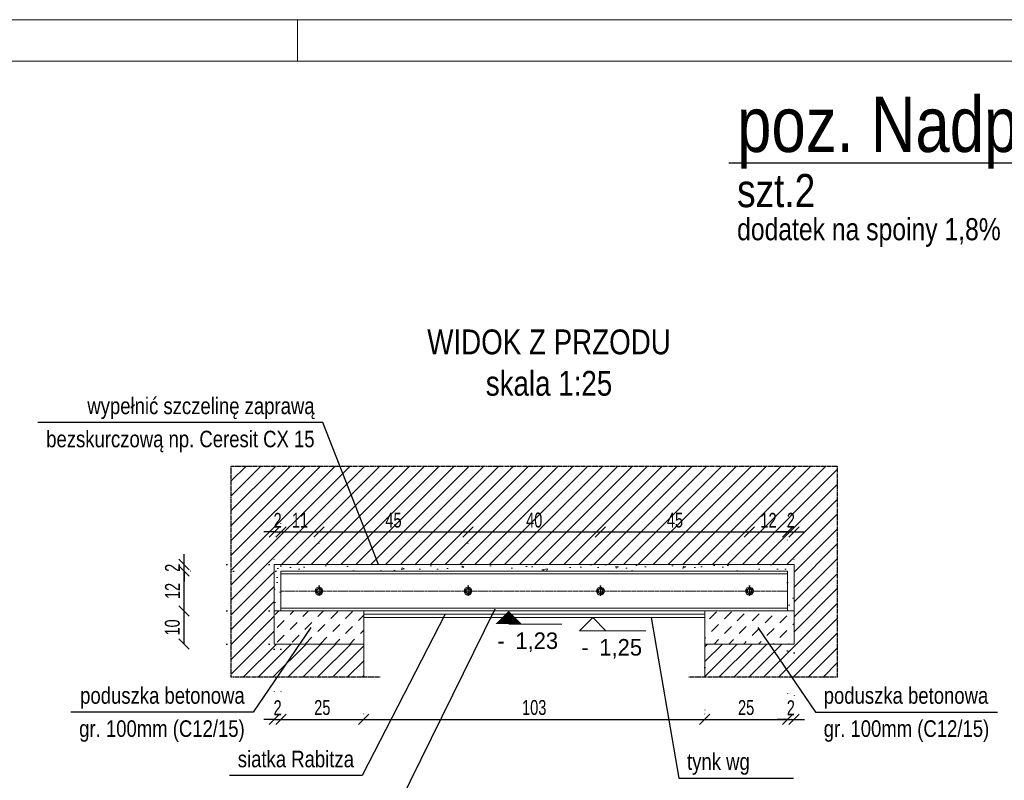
# Model space of a CAD drawing. Header units: millimetres. Extents: x 11149 to 111407, y -107619 to -23630.
# Tile 171 of 245: x 22456 to 22753, y -29590 to -29360. Entities that reach past the tile are written whole.
import ezdxf
from ezdxf.enums import TextEntityAlignment as Align

# ---------------------------------------------------------------- set-up
doc = ezdxf.new("R2010")
doc.units = ezdxf.units.MM
doc.header["$LTSCALE"] = 2
for name, pattern in [('CENTER2', [28.575, 19.05, -3.175, 3.175, -3.175]), ('DOT', [6.35, 0, -6.35]), ('HIDDEN', [9.525, 6.35, -3.175])]:
    doc.linetypes.add(name, pattern=pattern)
doc.layers.get('0').update_dxf_attribs({"plot": 0})
doc.layers.get('Defpoints').update_dxf_attribs({"color": 1})
doc.layers.add('420-K Ściany', color=7, linetype='Continuous')
doc.layers.add('e-cad_ukryte', color=30, linetype='HIDDEN')
for name, color, linetype, lineweight in [('e-cad_252', 252, 'HIDDEN', 9), ('e-cad_cienkie', 1, 'Continuous', 9), ('e-cad_obok', 3, 'Continuous', 9), ('e-cad_opisy', 7, 'Continuous', 9), ('e-cad_osie', 22, 'CENTER2', 9), ('e-cad_stal_kontur', 222, 'Continuous', 20), ('e-cad_wymiary', 4, 'Continuous', 9)]:
    doc.layers.add(name, color=color, linetype=linetype, lineweight=lineweight)
doc.styles.add('e-cad_1', font='arial.ttf', dxfattribs={"width": 0.7})
doc.styles.add('e-cad_2', font='arial.ttf', dxfattribs={"width": 0.8})
doc.dimstyles.new('e-cad_1_25_[cm]', dxfattribs={"dimscale": 2.5, "dimtxt": 1.8, "dimasz": 1.25, "dimexe": 1.25, "dimexo": 0.625, "dimgap": 0.5, "dimtad": 1, "dimdec": 0, "dimrnd": 1, "dimzin": 1, "dimtxsty": 'e-cad_1', "dimblk": 'OBLIQUE', "dimcen": 2.5, "dimclrd": 256, "dimclre": 252, "dimclrt": 7, "dimadec": 0, "dimazin": 0, "dimtfac": 1, "dimtix": 1, "dimtmove": 2, "dimatfit": 3, "dimldrblk": 'NONE', "dimfxl": 60, "dimfxlon": 1, "dimarcsym": 0})

# ---------------------------------------------------------------- blocks, each defined once
blk = doc.blocks.new('A3_poziom')
at = {"ltscale": 0.8}
blk.add_line((135, 292), (135, 297), dxfattribs=at)
for points in [[(0, 0), (420, 0), (420, 297), (0, 297)], [(30, 5), (415, 5), (415, 292), (30, 292)]]:
    blk.add_lwpolyline(points, close=True)
blk = doc.blocks.new('e-cad_ZelbetPozycja')
at = {"layer": 'e-cad_opisy', "ltscale": 0.04, "style": 'e-cad_1', "width": 0.8}
for tag, p, height in [('OPIS_1', (0, 1.33), 6.67), ('OPIS_2', (0, -5.33), 4), ('OPIS_4', (16, -5.33), 4), ('OPIS_3', (0, -9.33), 2.67)]:
    blk.add_attdef(tag, p, '', height=height, dxfattribs=at)
at = {"layer": 'e-cad_opisy', "ltscale": 0.04, "style": 'e-cad_1', "width": 0.8, "flags": 1}
for tag, p in [('POZYCJA', (0, -20)), ('ILOSC', (0, -26.67)), ('DODATEK', (0, -33.33))]:
    blk.add_attdef(tag, p, '', height=4, dxfattribs=at)
blk = doc.blocks.new('_None')
blk = doc.blocks.new('_OBLIQUE')
at = {"color": 0, "linetype": 'ByBlock', "lineweight": -2}
blk.add_line((-0.5, -0.5), (0.5, 0.5), dxfattribs=at)
blk = doc.blocks.new('*D1422')
at = {"layer": 'Defpoints', "color": 0, "ltscale": 0.5}
for p in [(22534.4, -29514.69), (22532.4, -29524.53), (22534.4, -29526.53)]:
    blk.add_point(p, dxfattribs=at)
at = {"layer": 'e-cad_wymiary', "color": 252, "linetype": 'DOT', "lineweight": -2}
for p, q in [((22532.4, -29522.97), (22532.4, -29511.56)), ((22534.4, -29524.97), (22534.4, -29511.56))]:
    blk.add_line(p, q, dxfattribs=at)
at = {"layer": 'e-cad_wymiary', "lineweight": -2}
for p, q in [((22532.4, -29514.69), (22529.27, -29514.69)), ((22532.4, -29514.69), (22534.4, -29514.69)), ((22534.4, -29514.69), (22537.52, -29514.69))]:
    blk.add_line(p, q, dxfattribs=at)
at = {"layer": 'e-cad_wymiary', "lineweight": -2, "ltscale": 0.5, "xscale": 3.125, "yscale": 3.125, "zscale": 3.125}
blk.add_blockref('_OBLIQUE', (22532.4, -29514.69), dxfattribs=at)
at = {"layer": 'e-cad_wymiary', "lineweight": -2, "ltscale": 0.5, "xscale": 3.125, "yscale": 3.125, "zscale": 3.125, "rotation": 180}
blk.add_blockref('_OBLIQUE', (22534.4, -29514.69), dxfattribs=at)
at = {"layer": 'e-cad_wymiary', "color": 7, "ltscale": 0.5, "insert": (22533.4, -29511.18), "char_height": 4.5, "attachment_point": 5, "style": 'e-cad_1'}
blk.add_mtext('2', dxfattribs=at)
blk = doc.blocks.new('*D1424')
at = {"layer": 'Defpoints', "color": 0, "ltscale": 0.5}
for p in [(22505.15, -29538.53), (22532.4, -29538.53), (22532.4, -29548.53)]:
    blk.add_point(p, dxfattribs=at)
at = {"layer": 'e-cad_wymiary', "color": 252, "linetype": 'DOT', "lineweight": -2}
for p, q in [((22530.83, -29538.53), (22502.03, -29538.53)), ((22530.83, -29548.53), (22502.03, -29548.53))]:
    blk.add_line(p, q, dxfattribs=at)
at = {"layer": 'e-cad_wymiary', "lineweight": -2}
blk.add_line((22505.15, -29548.53), (22505.15, -29538.53), dxfattribs=at)
at = {"layer": 'e-cad_wymiary', "lineweight": -2, "ltscale": 0.5, "xscale": 3.125, "yscale": 3.125, "zscale": 3.125}
for p, rotation in [((22505.15, -29538.53), 90), ((22505.15, -29548.53), 270)]:
    blk.add_blockref('_OBLIQUE', p, dxfattribs=dict(at, rotation=rotation))
at = {"layer": 'e-cad_wymiary', "color": 7, "ltscale": 0.5, "insert": (22501.61, -29543.53), "char_height": 4.5, "attachment_point": 5, "rotation": 90, "style": 'e-cad_1'}
blk.add_mtext('10', dxfattribs=at)
blk = doc.blocks.new('*D1425')
at = {"layer": 'Defpoints', "color": 0, "ltscale": 0.5}
for p in [(22505.15, -29526.53), (22534.4, -29526.53), (22532.4, -29538.53)]:
    blk.add_point(p, dxfattribs=at)
at = {"layer": 'e-cad_wymiary', "color": 252, "linetype": 'DOT', "lineweight": -2}
for p, q in [((22532.83, -29526.53), (22502.03, -29526.53)), ((22530.83, -29538.53), (22502.03, -29538.53))]:
    blk.add_line(p, q, dxfattribs=at)
at = {"layer": 'e-cad_wymiary', "lineweight": -2}
blk.add_line((22505.15, -29538.53), (22505.15, -29526.53), dxfattribs=at)
at = {"layer": 'e-cad_wymiary', "lineweight": -2, "ltscale": 0.5, "xscale": 3.125, "yscale": 3.125, "zscale": 3.125}
for p, rotation in [((22505.15, -29526.53), 90), ((22505.15, -29538.53), 270)]:
    blk.add_blockref('_OBLIQUE', p, dxfattribs=dict(at, rotation=rotation))
at = {"layer": 'e-cad_wymiary', "color": 7, "ltscale": 0.5, "insert": (22501.64, -29532.53), "char_height": 4.5, "attachment_point": 5, "rotation": 90, "style": 'e-cad_1'}
blk.add_mtext('12', dxfattribs=at)
blk = doc.blocks.new('*D1426')
at = {"layer": 'Defpoints', "color": 0, "ltscale": 0.5}
for p in [(22505.15, -29524.53), (22532.4, -29524.53), (22534.4, -29526.53)]:
    blk.add_point(p, dxfattribs=at)
at = {"layer": 'e-cad_wymiary', "lineweight": -2}
for p, q in [((22505.15, -29524.53), (22505.15, -29521.41)), ((22505.15, -29526.53), (22505.15, -29524.53)), ((22505.15, -29526.53), (22505.15, -29529.66))]:
    blk.add_line(p, q, dxfattribs=at)
at = {"layer": 'e-cad_wymiary', "color": 252, "linetype": 'DOT', "lineweight": -2}
for p, q in [((22530.83, -29524.53), (22502.03, -29524.53)), ((22532.83, -29526.53), (22502.03, -29526.53))]:
    blk.add_line(p, q, dxfattribs=at)
at = {"layer": 'e-cad_wymiary', "lineweight": -2, "ltscale": 0.5, "xscale": 3.125, "yscale": 3.125, "zscale": 3.125}
for p, rotation in [((22505.15, -29524.53), 270), ((22505.15, -29526.53), 90)]:
    blk.add_blockref('_OBLIQUE', p, dxfattribs=dict(at, rotation=rotation))
at = {"layer": 'e-cad_wymiary', "color": 7, "ltscale": 0.5, "insert": (22501.64, -29525.53), "char_height": 4.5, "attachment_point": 5, "rotation": 90, "style": 'e-cad_1'}
blk.add_mtext('2', dxfattribs=at)
blk = doc.blocks.new('*D1428')
at = {"layer": 'Defpoints', "color": 0, "ltscale": 0.5}
for p in [(22689.4, -29514.69), (22689.4, -29524.53), (22687.4, -29531.53)]:
    blk.add_point(p, dxfattribs=at)
at = {"layer": 'e-cad_wymiary', "color": 252, "linetype": 'DOT', "lineweight": -2}
for p, q in [((22687.4, -29529.97), (22687.4, -29511.56)), ((22689.4, -29522.97), (22689.4, -29511.56))]:
    blk.add_line(p, q, dxfattribs=at)
at = {"layer": 'e-cad_wymiary', "lineweight": -2}
for p, q in [((22687.4, -29514.69), (22684.27, -29514.69)), ((22687.4, -29514.69), (22689.4, -29514.69)), ((22689.4, -29514.69), (22692.52, -29514.69))]:
    blk.add_line(p, q, dxfattribs=at)
at = {"layer": 'e-cad_wymiary', "lineweight": -2, "ltscale": 0.5, "xscale": 3.125, "yscale": 3.125, "zscale": 3.125}
blk.add_blockref('_OBLIQUE', (22687.4, -29514.69), dxfattribs=at)
at = {"layer": 'e-cad_wymiary', "lineweight": -2, "ltscale": 0.5, "xscale": 3.125, "yscale": 3.125, "zscale": 3.125, "rotation": 180}
blk.add_blockref('_OBLIQUE', (22689.4, -29514.69), dxfattribs=at)
at = {"layer": 'e-cad_wymiary', "color": 7, "ltscale": 0.5, "insert": (22688.4, -29511.18), "char_height": 4.5, "attachment_point": 5, "style": 'e-cad_1'}
blk.add_mtext('2', dxfattribs=at)
blk = doc.blocks.new('*D1432')
at = {"layer": 'Defpoints', "color": 0, "ltscale": 0.5}
for p in [(22534.4, -29514.69), (22545.9, -29514.69), (22545.9, -29532.53)]:
    blk.add_point(p, dxfattribs=at)
at = {"layer": 'e-cad_wymiary', "color": 252, "linetype": 'DOT', "lineweight": -2}
for p, q in [((22534.4, -29513.12), (22534.4, -29511.56)), ((22545.9, -29530.97), (22545.9, -29511.56))]:
    blk.add_line(p, q, dxfattribs=at)
at = {"layer": 'e-cad_wymiary', "lineweight": -2}
blk.add_line((22534.4, -29514.69), (22545.9, -29514.69), dxfattribs=at)
at = {"layer": 'e-cad_wymiary', "lineweight": -2, "ltscale": 0.5, "xscale": 3.125, "yscale": 3.125, "zscale": 3.125, "rotation": 180}
blk.add_blockref('_OBLIQUE', (22534.4, -29514.69), dxfattribs=at)
at = {"layer": 'e-cad_wymiary', "lineweight": -2, "ltscale": 0.5, "xscale": 3.125, "yscale": 3.125, "zscale": 3.125}
blk.add_blockref('_OBLIQUE', (22545.9, -29514.69), dxfattribs=at)
at = {"layer": 'e-cad_wymiary', "color": 7, "ltscale": 0.5, "insert": (22540.15, -29511.18), "char_height": 4.5, "attachment_point": 5, "style": 'e-cad_1'}
blk.add_mtext('11', dxfattribs=at)
blk = doc.blocks.new('*D1433')
at = {"layer": 'Defpoints', "color": 0, "ltscale": 0.5}
for p in [(22590.9, -29514.69), (22545.9, -29532.53), (22590.9, -29532.53)]:
    blk.add_point(p, dxfattribs=at)
at = {"layer": 'e-cad_wymiary', "color": 252, "linetype": 'DOT', "lineweight": -2}
for p, q in [((22545.9, -29530.97), (22545.9, -29511.56)), ((22590.9, -29530.97), (22590.9, -29511.56))]:
    blk.add_line(p, q, dxfattribs=at)
at = {"layer": 'e-cad_wymiary', "lineweight": -2}
blk.add_line((22545.9, -29514.69), (22590.9, -29514.69), dxfattribs=at)
at = {"layer": 'e-cad_wymiary', "lineweight": -2, "ltscale": 0.5, "xscale": 3.125, "yscale": 3.125, "zscale": 3.125, "rotation": 180}
blk.add_blockref('_OBLIQUE', (22545.9, -29514.69), dxfattribs=at)
at = {"layer": 'e-cad_wymiary', "lineweight": -2, "ltscale": 0.5, "xscale": 3.125, "yscale": 3.125, "zscale": 3.125}
blk.add_blockref('_OBLIQUE', (22590.9, -29514.69), dxfattribs=at)
at = {"layer": 'e-cad_wymiary', "color": 7, "ltscale": 0.5, "insert": (22568.4, -29511.15), "char_height": 4.5, "attachment_point": 5, "style": 'e-cad_1'}
blk.add_mtext('45', dxfattribs=at)
blk = doc.blocks.new('*D1434')
at = {"layer": 'Defpoints', "color": 0, "ltscale": 0.5}
for p in [(22630.9, -29514.69), (22590.9, -29532.53), (22630.9, -29532.53)]:
    blk.add_point(p, dxfattribs=at)
at = {"layer": 'e-cad_wymiary', "color": 252, "linetype": 'DOT', "lineweight": -2}
for p, q in [((22590.9, -29530.97), (22590.9, -29511.56)), ((22630.9, -29530.97), (22630.9, -29511.56))]:
    blk.add_line(p, q, dxfattribs=at)
at = {"layer": 'e-cad_wymiary', "lineweight": -2}
blk.add_line((22590.9, -29514.69), (22630.9, -29514.69), dxfattribs=at)
at = {"layer": 'e-cad_wymiary', "lineweight": -2, "ltscale": 0.5, "xscale": 3.125, "yscale": 3.125, "zscale": 3.125, "rotation": 180}
blk.add_blockref('_OBLIQUE', (22590.9, -29514.69), dxfattribs=at)
at = {"layer": 'e-cad_wymiary', "lineweight": -2, "ltscale": 0.5, "xscale": 3.125, "yscale": 3.125, "zscale": 3.125}
blk.add_blockref('_OBLIQUE', (22630.9, -29514.69), dxfattribs=at)
at = {"layer": 'e-cad_wymiary', "color": 7, "ltscale": 0.5, "insert": (22610.9, -29511.14), "char_height": 4.5, "attachment_point": 5, "style": 'e-cad_1'}
blk.add_mtext('40', dxfattribs=at)
blk = doc.blocks.new('*D1435')
at = {"layer": 'Defpoints', "color": 0, "ltscale": 0.5}
for p in [(22687.4, -29514.69), (22687.4, -29514.69), (22675.9, -29532.53)]:
    blk.add_point(p, dxfattribs=at)
at = {"layer": 'e-cad_wymiary', "color": 252, "linetype": 'DOT', "lineweight": -2}
for p, q in [((22675.9, -29530.97), (22675.9, -29511.56)), ((22687.4, -29513.12), (22687.4, -29511.56))]:
    blk.add_line(p, q, dxfattribs=at)
at = {"layer": 'e-cad_wymiary', "lineweight": -2}
blk.add_line((22675.9, -29514.69), (22687.4, -29514.69), dxfattribs=at)
at = {"layer": 'e-cad_wymiary', "lineweight": -2, "ltscale": 0.5, "xscale": 3.125, "yscale": 3.125, "zscale": 3.125, "rotation": 180}
blk.add_blockref('_OBLIQUE', (22675.9, -29514.69), dxfattribs=at)
at = {"layer": 'e-cad_wymiary', "lineweight": -2, "ltscale": 0.5, "xscale": 3.125, "yscale": 3.125, "zscale": 3.125}
blk.add_blockref('_OBLIQUE', (22687.4, -29514.69), dxfattribs=at)
at = {"layer": 'e-cad_wymiary', "color": 7, "ltscale": 0.5, "insert": (22681.65, -29511.18), "char_height": 4.5, "attachment_point": 5, "style": 'e-cad_1'}
blk.add_mtext('12', dxfattribs=at)
blk = doc.blocks.new('*D1437')
at = {"layer": 'Defpoints', "color": 0, "ltscale": 0.5}
for p in [(22532.4, -29548.53), (22534.4, -29548.53), (22534.4, -29571.28)]:
    blk.add_point(p, dxfattribs=at)
at = {"layer": 'e-cad_wymiary', "color": 252, "linetype": 'DOT', "lineweight": -2}
for p, q in [((22532.4, -29550.09), (22532.4, -29574.4)), ((22534.4, -29550.09), (22534.4, -29574.4))]:
    blk.add_line(p, q, dxfattribs=at)
at = {"layer": 'e-cad_wymiary', "lineweight": -2}
for p, q in [((22532.4, -29571.28), (22529.27, -29571.28)), ((22532.4, -29571.28), (22534.4, -29571.28)), ((22534.4, -29571.28), (22537.52, -29571.28))]:
    blk.add_line(p, q, dxfattribs=at)
at = {"layer": 'e-cad_wymiary', "lineweight": -2, "ltscale": 0.5, "xscale": 3.125, "yscale": 3.125, "zscale": 3.125}
blk.add_blockref('_OBLIQUE', (22532.4, -29571.28), dxfattribs=at)
at = {"layer": 'e-cad_wymiary', "lineweight": -2, "ltscale": 0.5, "xscale": 3.125, "yscale": 3.125, "zscale": 3.125, "rotation": 180}
blk.add_blockref('_OBLIQUE', (22534.4, -29571.28), dxfattribs=at)
at = {"layer": 'e-cad_wymiary', "color": 7, "ltscale": 0.5, "insert": (22533.4, -29567.77), "char_height": 4.5, "attachment_point": 5, "style": 'e-cad_1'}
blk.add_mtext('2', dxfattribs=at)
blk = doc.blocks.new('*D1438')
at = {"layer": 'Defpoints', "color": 0, "ltscale": 0.5}
for p in [(22534.4, -29571.28), (22559.4, -29571.28), (22559.4, -29571.28)]:
    blk.add_point(p, dxfattribs=at)
at = {"layer": 'e-cad_wymiary', "color": 252, "linetype": 'DOT', "lineweight": -2}
for p, q in [((22534.4, -29569.72), (22534.4, -29568.15)), ((22559.4, -29569.72), (22559.4, -29568.15))]:
    blk.add_line(p, q, dxfattribs=at)
at = {"layer": 'e-cad_wymiary', "lineweight": -2}
blk.add_line((22534.4, -29571.28), (22559.4, -29571.28), dxfattribs=at)
at = {"layer": 'e-cad_wymiary', "lineweight": -2, "ltscale": 0.5, "xscale": 3.125, "yscale": 3.125, "zscale": 3.125, "rotation": 180}
blk.add_blockref('_OBLIQUE', (22534.4, -29571.28), dxfattribs=at)
at = {"layer": 'e-cad_wymiary', "lineweight": -2, "ltscale": 0.5, "xscale": 3.125, "yscale": 3.125, "zscale": 3.125}
blk.add_blockref('_OBLIQUE', (22559.4, -29571.28), dxfattribs=at)
at = {"layer": 'e-cad_wymiary', "color": 7, "ltscale": 0.5, "insert": (22546.9, -29567.73), "char_height": 4.5, "attachment_point": 5, "style": 'e-cad_1'}
blk.add_mtext('25', dxfattribs=at)
blk = doc.blocks.new('*D1439')
at = {"layer": 'Defpoints', "color": 0, "ltscale": 0.5}
for p in [(22687.4, -29549.05), (22662.4, -29554.05), (22687.4, -29571.28)]:
    blk.add_point(p, dxfattribs=at)
at = {"layer": 'e-cad_wymiary', "color": 252, "linetype": 'DOT', "lineweight": -2}
for p, q in [((22687.4, -29550.61), (22687.4, -29574.4)), ((22662.4, -29555.61), (22662.4, -29574.4))]:
    blk.add_line(p, q, dxfattribs=at)
at = {"layer": 'e-cad_wymiary', "lineweight": -2}
blk.add_line((22662.4, -29571.28), (22687.4, -29571.28), dxfattribs=at)
at = {"layer": 'e-cad_wymiary', "lineweight": -2, "ltscale": 0.5, "xscale": 3.125, "yscale": 3.125, "zscale": 3.125, "rotation": 180}
blk.add_blockref('_OBLIQUE', (22662.4, -29571.28), dxfattribs=at)
at = {"layer": 'e-cad_wymiary', "lineweight": -2, "ltscale": 0.5, "xscale": 3.125, "yscale": 3.125, "zscale": 3.125}
blk.add_blockref('_OBLIQUE', (22687.4, -29571.28), dxfattribs=at)
at = {"layer": 'e-cad_wymiary', "color": 7, "ltscale": 0.5, "insert": (22674.9, -29567.73), "char_height": 4.5, "attachment_point": 5, "style": 'e-cad_1'}
blk.add_mtext('25', dxfattribs=at)
blk = doc.blocks.new('*D1440')
at = {"layer": 'Defpoints', "color": 0, "ltscale": 0.5}
for p in [(22687.4, -29549.05), (22689.4, -29549.61), (22689.4, -29571.28)]:
    blk.add_point(p, dxfattribs=at)
at = {"layer": 'e-cad_wymiary', "color": 252, "linetype": 'DOT', "lineweight": -2}
for p, q in [((22687.4, -29550.61), (22687.4, -29574.4)), ((22689.4, -29551.17), (22689.4, -29574.4))]:
    blk.add_line(p, q, dxfattribs=at)
at = {"layer": 'e-cad_wymiary', "lineweight": -2}
for p, q in [((22687.4, -29571.28), (22684.27, -29571.28)), ((22687.4, -29571.28), (22689.4, -29571.28)), ((22689.4, -29571.28), (22692.52, -29571.28))]:
    blk.add_line(p, q, dxfattribs=at)
at = {"layer": 'e-cad_wymiary', "lineweight": -2, "ltscale": 0.5, "xscale": 3.125, "yscale": 3.125, "zscale": 3.125}
blk.add_blockref('_OBLIQUE', (22687.4, -29571.28), dxfattribs=at)
at = {"layer": 'e-cad_wymiary', "lineweight": -2, "ltscale": 0.5, "xscale": 3.125, "yscale": 3.125, "zscale": 3.125, "rotation": 180}
blk.add_blockref('_OBLIQUE', (22689.4, -29571.28), dxfattribs=at)
at = {"layer": 'e-cad_wymiary', "color": 7, "ltscale": 0.5, "insert": (22688.4, -29567.77), "char_height": 4.5, "attachment_point": 5, "style": 'e-cad_1'}
blk.add_mtext('2', dxfattribs=at)
blk = doc.blocks.new('*D1441')
at = {"layer": 'Defpoints', "color": 0, "ltscale": 0.5}
for p in [(22559.4, -29571.28), (22662.4, -29571.28), (22662.4, -29571.28)]:
    blk.add_point(p, dxfattribs=at)
at = {"layer": 'e-cad_wymiary', "color": 252, "linetype": 'DOT', "lineweight": -2}
for p, q in [((22559.4, -29569.72), (22559.4, -29568.15)), ((22662.4, -29569.72), (22662.4, -29568.15))]:
    blk.add_line(p, q, dxfattribs=at)
at = {"layer": 'e-cad_wymiary', "lineweight": -2}
blk.add_line((22559.4, -29571.28), (22662.4, -29571.28), dxfattribs=at)
at = {"layer": 'e-cad_wymiary', "lineweight": -2, "ltscale": 0.5, "xscale": 3.125, "yscale": 3.125, "zscale": 3.125, "rotation": 180}
blk.add_blockref('_OBLIQUE', (22559.4, -29571.28), dxfattribs=at)
at = {"layer": 'e-cad_wymiary', "lineweight": -2, "ltscale": 0.5, "xscale": 3.125, "yscale": 3.125, "zscale": 3.125}
blk.add_blockref('_OBLIQUE', (22662.4, -29571.28), dxfattribs=at)
at = {"layer": 'e-cad_wymiary', "color": 7, "ltscale": 0.5, "insert": (22610.9, -29567.73), "char_height": 4.5, "attachment_point": 5, "style": 'e-cad_1'}
blk.add_mtext('103', dxfattribs=at)
blk = doc.blocks.new('*D1442')
at = {"layer": 'Defpoints', "color": 0, "ltscale": 0.5}
for p in [(22675.9, -29514.69), (22630.9, -29532.53), (22675.9, -29532.53)]:
    blk.add_point(p, dxfattribs=at)
at = {"layer": 'e-cad_wymiary', "color": 252, "linetype": 'DOT', "lineweight": -2}
for p, q in [((22630.9, -29530.97), (22630.9, -29511.56)), ((22675.9, -29530.97), (22675.9, -29511.56))]:
    blk.add_line(p, q, dxfattribs=at)
at = {"layer": 'e-cad_wymiary', "lineweight": -2}
blk.add_line((22630.9, -29514.69), (22675.9, -29514.69), dxfattribs=at)
at = {"layer": 'e-cad_wymiary', "lineweight": -2, "ltscale": 0.5, "xscale": 3.125, "yscale": 3.125, "zscale": 3.125, "rotation": 180}
blk.add_blockref('_OBLIQUE', (22630.9, -29514.69), dxfattribs=at)
at = {"layer": 'e-cad_wymiary', "lineweight": -2, "ltscale": 0.5, "xscale": 3.125, "yscale": 3.125, "zscale": 3.125}
blk.add_blockref('_OBLIQUE', (22675.9, -29514.69), dxfattribs=at)
at = {"layer": 'e-cad_wymiary', "color": 7, "ltscale": 0.5, "insert": (22653.4, -29511.15), "char_height": 4.5, "attachment_point": 5, "style": 'e-cad_1'}
blk.add_mtext('45', dxfattribs=at)
blk = doc.blocks.new('e-cad_kota_3_1')
blk.add_line((-1.6, -1.6), (6.4, -1.6))
blk.add_lwpolyline([(-1.6, -1.6), (0, 0), (1.6, -1.6)])
at = {"style": 'e-cad_1', "width": 0.95}
blk.add_attdef('ZNAK', text='', height=2, dxfattribs=at).set_placement((-0.5, -4.6), align=Align.RIGHT)
blk.add_attdef('RZEDNA', (0.8, -4.6), '', height=2, dxfattribs=at)
blk = doc.blocks.new('e-cad_kota_2_1')
blk.add_line((0, -1.6), (6.4, -1.6))
blk.add_lwpolyline([(0, 0, 0, 3.2, 0), (0, -1.6, 3.2, 3.2, 0)], format="xyseb")
at = {"style": 'e-cad_1', "width": 0.95}
blk.add_attdef('ZNAK', text='', height=2, dxfattribs=at).set_placement((-0.5, -4.6), align=Align.RIGHT)
blk.add_attdef('RZEDNA', (0.8, -4.6), '', height=2, dxfattribs=at)

msp = doc.modelspace()

# ---------------------------------------------------------------- hatches: boundary and pattern name
at = {"layer": 'e-cad_252', "ltscale": 10}
h = msp.add_hatch(dxfattribs=at)
h.set_pattern_fill('ANSI31', color=256)
h.set_pattern_definition([(45, (-3256.3158, -39164.4185), (-2.24506403, 2.24506403), [])])
h.paths.add_polyline_path([(22519.4, -29558.53), (22519.4, -29494.82), (22702.4, -29494.82), (22702.4, -29558.53), (22662.4, -29558.53), (22662.4, -29548.53), (22689.4, -29548.53), (22689.4, -29538.53), (22689.4, -29524.53), (22532.4, -29524.53), (22532.4, -29538.53), (22532.4, -29548.53), (22559.4, -29548.53), (22559.4, -29558.53)])
h.paths.add_polyline_path([(22649.87, -29507.64), (22649.87, -29514.5), (22656.82, -29514.5), (22656.82, -29507.64)], flags=24)
h.paths.add_polyline_path([(22677.95, -29507.79), (22677.95, -29514.57), (22684.39, -29514.57), (22684.39, -29507.79)], flags=24)
h.paths.add_polyline_path([(22531.1, -29507.79), (22531.1, -29514.57), (22535.44, -29514.57), (22535.44, -29507.79)], flags=24)
h.paths.add_polyline_path([(22564.87, -29507.64), (22564.87, -29514.5), (22571.82, -29514.5), (22571.82, -29507.64)], flags=24)
h.paths.add_polyline_path([(22686.1, -29507.79), (22686.1, -29514.57), (22690.44, -29514.57), (22690.44, -29507.79)], flags=24)
h.paths.add_polyline_path([(22536.73, -29507.79), (22536.73, -29514.57), (22542.6, -29514.57), (22542.6, -29507.79)], flags=24)
h.paths.add_polyline_path([(22607.38, -29507.62), (22607.38, -29514.51), (22614.3, -29514.51), (22614.3, -29507.62)], flags=24)
at = {"layer": 'e-cad_252', "ltscale": 0.8}
h = msp.add_hatch(dxfattribs=at)
h.set_pattern_fill('CONC', color=256, scale=0.625, angle=30)
h.set_pattern_definition([(30, (13255.589, -34321.604), (-7.9375, 13.748153), [0, -15.875]), (30, (13258.505, -34326.336), (-7.9375, 13.748153), [0, -15.875]), (30, (13254.63, -34318.674), (-7.9375, 13.748153), [0, -15.875]), (8.1986, (13249.9424, -34327.0634), (49.1819629, 10.0643501), [1.709785, -83.77971]), (246.8699, (13251.6347, -34326.8195), (25.3694577, 51.3088076), [0.79375, -78.58125]), (160.6013, (13251.3229, -34327.5495), (116.36576442, -42.80140287), [1.463596, -144.896665]), (236.5651, (13247.7385, -34331.8186), (-5.8106313, -21.6856646), [0.35498, -35.142599]), (356.3099, (13247.543, -34332.115), (35.433811, 2.1268249), [0.57239, -56.66575]), (138.4349, (13248.114, -34332.1517), (-29.6231348, 19.5588252), [0.502015, -49.699148]), (255, (13257.331, -34328.113), (7.937502, -13.748158), [0.673513, -21.777119]), (30, (13257.157, -34328.764), (5.810653, 21.685653), [0.9525, -14.9225]), (165, (13257.982, -34328.288), (-13.748158, -7.937502), [0.673513, -21.777119]), (281.5651, (13250.6013, -34320.267), (-2.126872, 35.4337999), [0.502015, -49.699148]), (30, (13250.702, -34320.759), (5.810653, 21.685653), [0.79375, -15.08125]), (173.1301, (13251.3893, -34320.362), (-57.1194597, 3.6838089), [0.79375, -78.58125]), (243.6901, (13243.2354, -34324.3365), (19.5587899, 29.6231681), [0.57239, -56.66575]), (11.5651, (13242.9817, -34324.8496), (-35.4337999, -2.126872), [1.00403, -49.197133]), (156.8699, (13243.9653, -34324.6483), (51.3088076, -25.3694577), [0.79375, -78.58125]), (30, (13247.54, -34322.585), (-7.9375, 13.748153), [0, -15.875]), (30, (13245.892, -34328.302), (-7.9375, 13.748153), [0, -15.875]), (30, (13252.678, -34331.167), (-7.9375, 13.748153), [0, -15.875]), (30, (13253.93, -34324.761), (-7.9375, 13.748153), [0, -15.875]), (30, (13248.593, -34324.726), (-7.9375, 13.748153), [0, -15.875]), (30, (13245.33, -34326.06), (-7.9375, 13.748153), [0, -15.875]), (30, (13247.044, -34326.17), (-7.9375, 13.748153), [0, -15.875]), (30, (13248.399, -34329.788), (-7.9375, 13.748153), [0, -15.875]), (30, (13244.782, -34331.143), (-7.9375, 13.748153), [0, -15.875]), (30, (13243.094, -34327.901), (-7.9375, 13.748153), [0, -15.875]), (30, (13240.935, -34325.115), (-7.9375, 13.748153), [0, -15.875]), (30, (13244.88, -34322.104), (-7.9375, 13.748153), [0, -15.875]), (30, (13247.587, -34319.808), (-7.9375, 13.748153), [0, -15.875]), (30, (13252.716, -34317.58), (-7.9375, 13.748153), [0, -15.875]), (30, (13251.877, -34323.747), (-7.9375, 13.748153), [0, -15.875]), (30, (13249.073, -34322.066), (-7.9375, 13.748153), [0, -15.875]), (30, (13253.983, -34328.03), (-7.9375, 13.748153), [0, -15.875]), (30, (13250.256, -34331.099), (-7.9375, 13.748153), [0, -15.875]), (30, (13256.126, -34331.742), (-7.9375, 13.748153), [0, -15.875]), (30, (13251.113, -34333.536), (-7.9375, 13.748153), [0, -15.875]), (30, (13246.952, -34336.489), (-7.9375, 13.748153), [0, -15.875]), (30, (13248.999, -34336.224), (-7.9375, 13.748153), [0, -15.875]), (30, (13248.025, -34334.22), (-7.9375, 13.748153), [0, -15.875]), (30, (13258.506, -34331.101), (-7.9375, 13.748153), [0, -15.875]), (30, (13256.902, -34324.512), (-7.9375, 13.748153), [0, -15.875]), (30, (13253.833, -34320.784), (-7.9375, 13.748153), [0, -15.875]), (30, (13253.224, -34334.334), (-7.9375, 13.748153), [0, -15.875])])
h.paths.add_polyline_path([(22532.4, -29538.53), (22532.4, -29524.53), (22689.4, -29524.53), (22689.4, -29538.53), (22687.4, -29538.53), (22687.4, -29526.53), (22534.4, -29526.53), (22534.4, -29538.53)])
at = {"layer": 'e-cad_obok', "ltscale": 0.8}
h = msp.add_hatch(dxfattribs=at)
h.set_pattern_fill('CONCRE', color=256, style=0)
h.set_pattern_definition([(45, (10326.9404, -32944.718), (-4.490128, 4.490128), [3, -2.5]), (45, (10331.4305, -32944.718), (-4.490128, 4.490128), [3, -2.5])])
h.paths.add_polyline_path([(22532.4, -29538.53), (22532.4, -29548.53), (22559.4, -29548.53), (22559.4, -29538.53)])
h = msp.add_hatch(dxfattribs=at)
h.set_pattern_fill('CONCRE', color=256, angle=180, style=0)
h.set_pattern_definition([(45, (10207.9404, -32944.718), (-4.490128, 4.490128), [3, -2.5]), (45, (10212.4305, -32944.718), (-4.490128, 4.490128), [3, -2.5])])
h.paths.add_polyline_path([(22689.4, -29538.53), (22689.4, -29548.53), (22662.4, -29548.53), (22662.4, -29538.53)])

# ---------------------------------------------------------------- linework, layer by layer
at = {"layer": '420-K Ściany', "color": 7, "linetype": 'Continuous', "lineweight": 13}
for p, q in [((22559.4, -29558.53), (22559.4, -29538.53)), ((22662.4, -29558.53), (22662.4, -29538.53))]:
    msp.add_line(p, q, dxfattribs=at)
at = {"layer": 'e-cad_cienkie', "color": 0, "ltscale": 0.8}
for points in [[(22545.9, -29533.52), (22546.76, -29533.03), (22546.76, -29532.03), (22545.9, -29531.54), (22545.04, -29532.03), (22545.04, -29533.03), (22545.9, -29533.52)], [(22590.9, -29533.52), (22591.76, -29533.03), (22591.76, -29532.03), (22590.9, -29531.54), (22590.04, -29532.03), (22590.04, -29533.03), (22590.9, -29533.52)], [(22630.9, -29533.52), (22631.76, -29533.03), (22631.76, -29532.03), (22630.9, -29531.54), (22630.04, -29532.03), (22630.04, -29533.03), (22630.9, -29533.52)], [(22675.9, -29533.52), (22676.76, -29533.03), (22676.76, -29532.03), (22675.9, -29531.54), (22675.04, -29532.03), (22675.04, -29533.03), (22675.9, -29533.52)]]:
    msp.add_lwpolyline(points, dxfattribs=at)
for centre, radius in [((22545.9, -29532.53), 1.2), ((22545.9, -29532.53), 0.635), ((22590.9, -29532.53), 1.2), ((22590.9, -29532.53), 0.635), ((22630.9, -29532.53), 1.2), ((22630.9, -29532.53), 0.635), ((22675.9, -29532.53), 1.2), ((22675.9, -29532.53), 0.635)]:
    msp.add_circle(centre, radius, dxfattribs=at)
for centre in [(22545.9, -29532.53), (22590.9, -29532.53), (22630.9, -29532.53), (22675.9, -29532.53)]:
    msp.add_arc(centre, 0.707, 100, 10, dxfattribs=at)
at = {"layer": 'e-cad_obok', "ltscale": 0.8}
for points in [[(22532.4, -29538.53), (22532.4, -29548.53), (22559.4, -29548.53), (22559.4, -29538.53), (22532.4, -29538.53)], [(22689.4, -29538.53), (22689.4, -29548.53), (22662.4, -29548.53), (22662.4, -29538.53), (22689.4, -29538.53)]]:
    msp.add_lwpolyline(points, dxfattribs=at)
at = {"layer": 'e-cad_opisy'}
msp.add_lwpolyline([(22689.4, -29538.53), (22689.4, -29524.53), (22532.4, -29524.53), (22532.4, -29538.53)], dxfattribs=at)
at = {"layer": 'e-cad_opisy', "ltscale": 0.8}
msp.add_lwpolyline([(22559.4, -29540.53), (22662.4, -29540.53)], dxfattribs=at)
at = {"layer": 'e-cad_osie', "color": 0, "ltscale": 0.8}
for points in [[(22545.9, -29534), (22545.9, -29531.06)], [(22590.9, -29534), (22590.9, -29531.06)], [(22630.9, -29534), (22630.9, -29531.06)], [(22675.9, -29534), (22675.9, -29531.06)], [(22544.56, -29532.53), (22547.24, -29532.53)], [(22589.56, -29532.53), (22592.24, -29532.53)], [(22629.56, -29532.53), (22632.24, -29532.53)], [(22674.56, -29532.53), (22677.24, -29532.53)]]:
    msp.add_lwpolyline(points, dxfattribs=at)
at = {"layer": 'e-cad_osie', "ltscale": 0.02}
msp.add_lwpolyline([(22534.4, -29532.53), (22687.4, -29532.53)], dxfattribs=at)
at = {"layer": 'e-cad_stal_kontur'}
for points in [[(22534.4, -29526.53), (22687.4, -29526.53)], [(22534.4, -29526.53), (22534.4, -29538.53)], [(22534.4, -29527.3), (22687.4, -29527.3)], [(22687.4, -29538.53), (22687.4, -29526.53)], [(22534.4, -29537.76), (22687.4, -29537.76)], [(22534.4, -29538.53), (22687.4, -29538.53)]]:
    msp.add_lwpolyline(points, dxfattribs=at)
at = {"layer": 'e-cad_stal_kontur', "linetype": 'HIDDEN', "ltscale": 0.01}
msp.add_lwpolyline([(22559.4, -29539.53), (22662.4, -29539.53)], dxfattribs=at)
at = {"layer": 'e-cad_stal_kontur', "ltscale": 0.8}
for centre in [(22545.9, -29532.53), (22590.9, -29532.53), (22630.9, -29532.53), (22675.9, -29532.53)]:
    msp.add_circle(centre, 0.7, dxfattribs=at)
at = {"layer": 'e-cad_ukryte', "ltscale": 0.02}
msp.add_lwpolyline([(22564.4, -29558.53), (22519.4, -29558.53), (22519.4, -29494.82), (22702.4, -29494.82), (22702.4, -29558.53), (22657.4, -29558.53)], dxfattribs=at)

# ---------------------------------------------------------------- block references
at = {"layer": 'e-cad_opisy', "ltscale": 0.02, "xscale": 2.5, "yscale": 2.5, "zscale": 2.5}
msp.add_blockref('A3_poziom', (22201.87, -30102.55), dxfattribs=at)
at = {"layer": 'e-cad_opisy', "ltscale": 0.5, "xscale": 2.5, "yscale": 2.5, "zscale": 2.5}
msp.add_blockref('e-cad_ZelbetPozycja', (22672.18, -29403.31), dxfattribs=at).add_auto_attribs({'OPIS_1': 'poz. Nadproże N-0.8', 'OPIS_2': 'szt.2', 'OPIS_3': 'dodatek na spoiny 1,8%'})
at = {"layer": 'e-cad_opisy', "xscale": 2.5, "yscale": 2.5, "zscale": 2.5}
for name, p, values in [('e-cad_kota_2_1', (22603.21, -29538.53), {'RZEDNA': '1,23', 'ZNAK': '-'}), ('e-cad_kota_3_1', (22628.56, -29540.53), {'RZEDNA': '1,25', 'ZNAK': '-'})]:
    msp.add_blockref(name, p, dxfattribs=at).add_auto_attribs(values)

# ---------------------------------------------------------------- texts
at = {"layer": 'e-cad_opisy', "style": 'e-cad_1', "width": 0.8}
for s, p in [('wypełnić szczelinę zaprawą', (22475.94, -29479.14)), ('bezskurczową np. Ceresit CX 15', (22463.51, -29489.14)), ('poduszka betonowa', (22473.76, -29566.57)), ('poduszka betonowa', (22698.33, -29566.57)), ('gr. 100mm (C12/15)', (22473.47, -29576.57)), ('gr. 100mm (C12/15)', (22698.33, -29576.57)), ('siatka Rabitza', (22521.37, -29585.75)), ('tynk wg', (22657.06, -29586.53))]:
    msp.add_text(s, height=5, dxfattribs=at).set_placement(p)
at = {"layer": 'e-cad_opisy', "ltscale": 0.8, "insert": (22615.37, -29473.68), "char_height": 7.5, "width": 113.777, "attachment_point": 8, "style": 'e-cad_2'}
msp.add_mtext('WIDOK Z PRZODU\\Pskala 1:25', dxfattribs=at)

# ---------------------------------------------------------------- dimensions: what is measured, and where the dimension line sits
at = {"layer": 'e-cad_wymiary'}
for base, p1, p2, picture, middle in [((22534.4, -29514.69), (22532.4, -29524.53), (22534.4, -29526.53), '*D1422', (22533.4, -29511.18)), ((22545.89696459, -29514.68656716), (22534.39696459, -29514.68656716), (22545.89696459, -29532.53031744), '*D1432', (22540.14696459, -29511.17735843)), ((22590.9, -29514.69), (22545.9, -29532.53), (22590.9, -29532.53), '*D1433', (22568.4, -29511.15)), ((22630.9, -29514.69), (22590.9, -29532.53), (22630.9, -29532.53), '*D1434', (22610.9, -29511.14)), ((22675.9, -29514.69), (22630.9, -29532.53), (22675.9, -29532.53), '*D1442', (22653.4, -29511.15)), ((22687.39696459, -29514.68656716), (22675.89696459, -29532.53031744), (22687.39696459, -29514.68656716), '*D1435', (22681.64696459, -29511.17735843)), ((22689.4, -29514.69), (22687.4, -29531.53), (22689.4, -29524.53), '*D1428', (22688.4, -29511.18)), ((22534.4, -29571.28), (22532.4, -29548.53), (22534.4, -29548.53), '*D1437', (22533.4, -29567.77)), ((22687.4, -29571.28), (22662.4, -29554.05), (22687.4, -29549.05), '*D1439', (22674.9, -29567.73)), ((22689.4, -29571.28), (22687.4, -29549.05), (22689.4, -29549.61), '*D1440', (22688.4, -29567.77)), ((22559.4, -29571.28), (22534.4, -29571.28), (22559.4, -29571.28), '*D1438', (22546.9, -29567.73)), ((22662.4, -29571.28), (22559.4, -29571.28), (22662.4, -29571.28), '*D1441', (22610.9, -29567.73))]:
    dim = msp.add_linear_dim(base=base, p1=p1, p2=p2, dimstyle='e-cad_1_25_[cm]', dxfattribs=at)
    dim.commit()
    dim.dimension.update_dxf_attribs({"geometry": picture, "text_midpoint": middle})
for base, p1, p2, picture, middle in [((22505.15, -29524.53), (22534.4, -29526.53), (22532.4, -29524.53), '*D1426', (22501.64, -29525.53)), ((22505.15, -29526.53), (22532.4, -29538.53), (22534.4, -29526.53), '*D1425', (22501.64, -29532.53)), ((22505.15, -29538.53), (22532.4, -29548.53), (22532.4, -29538.53), '*D1424', (22501.61, -29543.53))]:
    dim = msp.add_linear_dim(base=base, p1=p1, p2=p2, angle=90, dimstyle='e-cad_1_25_[cm]', dxfattribs=at)
    dim.commit()
    dim.dimension.update_dxf_attribs({"geometry": picture, "text_midpoint": middle})

# ---------------------------------------------------------------- leaders
at = {"layer": 'e-cad_cienkie', "ltscale": 0.5, "has_arrowhead": 0}
msp.add_leader([(22669.68, -29403.31), (22846.55, -29403.31)], dimstyle='e-cad_1_25_[cm]', dxfattribs=at)
at = {"layer": 'e-cad_cienkie', "has_arrowhead": 0}
for points in [[(22563.86, -29524.53), (22547.07, -29481.64), (22461.01, -29481.64)], [(22599, -29538.04), (22562.89, -29611.38)], [(22584.04, -29539.53), (22558.97, -29588.25), (22518.87, -29588.25)], [(22646.19, -29540.53), (22654.56, -29589.03), (22689.24, -29589.03)], [(22543.4, -29543.53), (22525.97, -29569.07), (22470.97, -29569.07)], [(22678.4, -29543.53), (22695.83, -29569.07), (22750.83, -29569.07)]]:
    msp.add_leader(points, dimstyle='e-cad_1_25_[cm]', override={"dimldrblk": 'None'}, dxfattribs=at)

doc.saveas('drawing.dxf')
